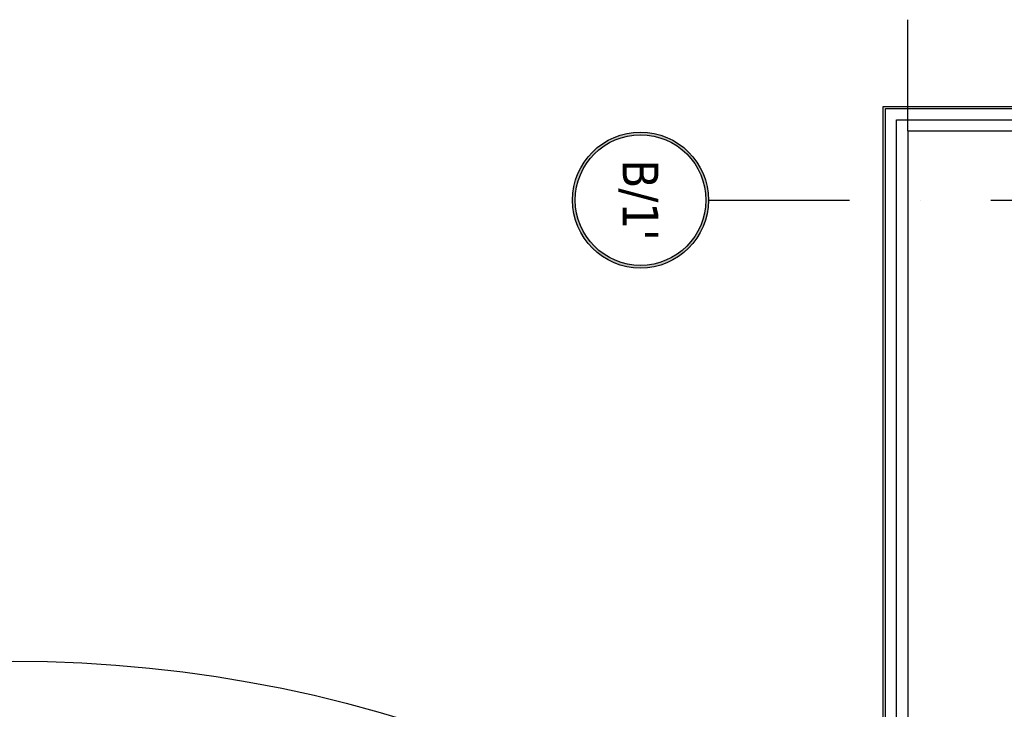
# Model space of a CAD drawing. Header units: millimetres. Extents: x 42924 to 92944, y -369470 to -179866.
# Tile 159 of 256: x 60080 to 60523, y -180510 to -180199. Entities that reach past the tile are written whole.
import ezdxf
from ezdxf.enums import TextEntityAlignment as Align

# ---------------------------------------------------------------- set-up
doc = ezdxf.new("R2010")
doc.units = ezdxf.units.MM
doc.linetypes.add('DASHDOT', pattern=[25.4, 12.7, -6.35, 0, -6.35])
doc.layers.get('0').update_dxf_attribs({"color": 8})
for name, color, linetype in [('!! 0_ Istn-sciany', 8, 'Continuous'), ('!! 0_Istn-cienka', 8, 'Continuous'), ('!! 0_Osie', 8, 'DASHDOT'), ('!! 1_ tynk zewn  - nowy', 8, 'Continuous'), ('!! 2_ remont Ocieplenie', 8, 'ZIGZAG'), ('0-osie-liniA', 8, 'DASHDOT'), ('0-osie-tx', 8, 'Continuous')]:
    doc.layers.add(name, color=color, linetype=linetype)
doc.layers.add('E_SAP_ZASIĘG', color=150, linetype='Continuous', plot=False)
doc.styles.add('TAHOMA', font='tahoma.ttf')
doc.linetypes.add('ZIGZAG', pattern='A,0.00254,-5.08,[131,ltypeshp.shx,S=5.08,R=0,X=-5.08,Y=0],-10.16,[131,ltypeshp.shx,S=5.08,R=180,X=5.08,Y=0],-5.08', length=20.32254)

# ---------------------------------------------------------------- blocks, each defined once
blk = doc.blocks.new('*U171')
h = blk.add_hatch(color=256)
edge = h.paths.add_edge_path()
edge.add_arc((0, 0), 30.6, 0, 360)
edge = h.paths.add_edge_path(flags=17)
edge.add_arc((0, 0), 29.4, 0, 360)
for radius in [30.6, 29.4]:
    blk.add_circle((0, 0), radius)
at = {"style": 'TAHOMA', "flags": 8}
blk.add_attdef('ANSICHTSNUMMER', text='', height=16, dxfattribs=at).set_placement((0, 0), align=Align.MIDDLE_CENTER)
blk = doc.blocks.new('BLOK OSI')
at = {"layer": '0-osie-liniA', "ltscale": 5}
blk.add_lwpolyline([(51570.03, -194041.78), (53810.61, -194041.78)], dxfattribs=at)
at = {"layer": '0-osie-tx'}
ref = blk.add_blockref('*U171', (51539.43, -194041.78), dxfattribs=dict(at, rotation=90))
ref.add_attrib('ANSICHTSNUMMER', "B/1'", dxfattribs={"layer": '0', "height": 16, "rotation": 270, "style": 'TAHOMA', "flags": 8}).set_placement((51539.43, -194041.78), align=Align.MIDDLE_CENTER)

msp = doc.modelspace()

# ---------------------------------------------------------------- linework, layer by layer
at = {"layer": '!! 0_ Istn-sciany'}
for points in [[(60479.56735, -180249.3878), (60548.56735, -180249.3878)], [(60479.56735, -180249.3878), (60479.56735, -180609.3878)]]:
    msp.add_lwpolyline(points, dxfattribs=at)
at = {"layer": '!! 0_Istn-cienka'}
msp.add_lwpolyline([(60479.56735, -180249.3878), (60479.56735, -180199.3878)], dxfattribs=at)
at = {"layer": '!! 1_ tynk zewn  - nowy'}
for points in [[(60468.56735, -180598.3878), (60468.56735, -180238.3878), (60548.56735, -180238.3878)], [(60468.93099, -180599.3878), (60469.56735, -180599.3878), (60469.56735, -180239.3878), (60548.56735, -180239.3878)]]:
    msp.add_lwpolyline(points, dxfattribs=at)
at = {"layer": '!! 2_ remont Ocieplenie', "linetype": 'ZIGZAG', "ltscale": 0.75}
msp.add_lwpolyline([(60470.74917, -180604.3878), (60474.56735, -180604.3878), (60474.56735, -180244.3878), (60548.56735, -180244.3878)], dxfattribs=at)
at = {"layer": 'E_SAP_ZASIĘG'}
for centre in [(60076.8218, -181088.08994), (60928.90732, -181088.08994)]:
    msp.add_circle(centre, 600, dxfattribs=at)

# ---------------------------------------------------------------- block references
at = {"layer": '!! 0_Osie'}
msp.add_blockref('BLOK OSI', (8819.85593, 13761.2005), dxfattribs=at)

doc.saveas('drawing.dxf')
